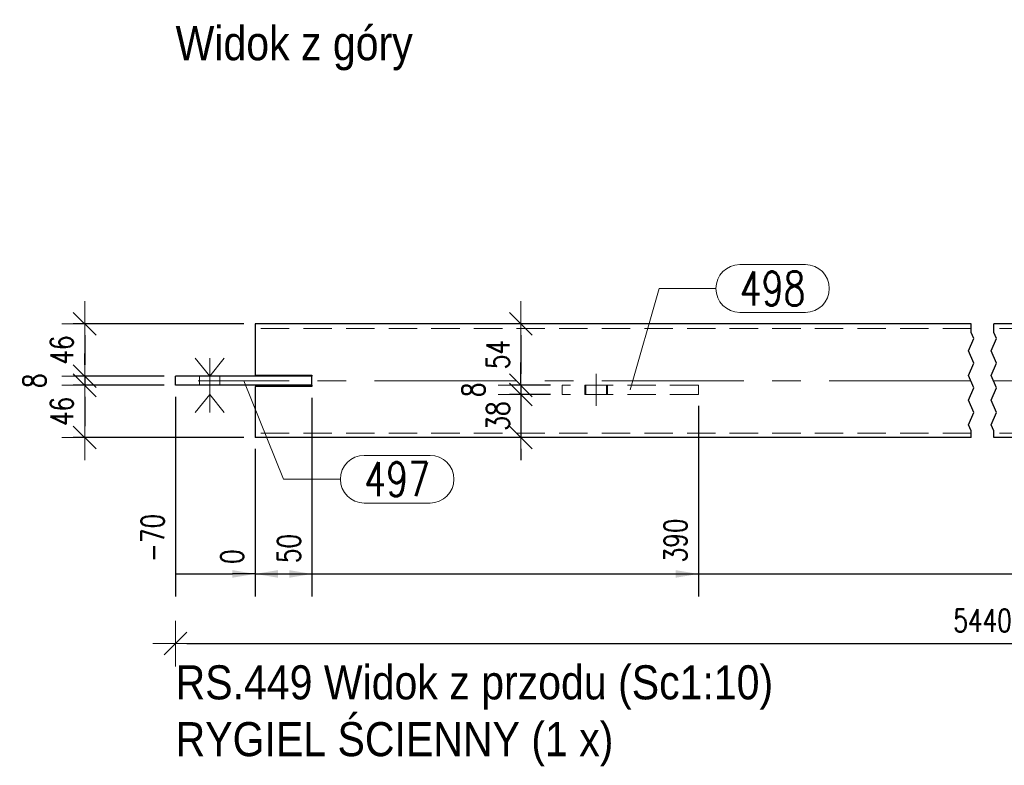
# Model space of a CAD drawing. Header units: millimetres. Extents: x -876 to 136, y 14938 to 15607.
# Tile 22 of 46: x -388 to -302, y 15085 to 15150. Entities that reach past the tile are written whole.
import ezdxf

# ---------------------------------------------------------------- set-up
doc = ezdxf.new("R2010")
doc.units = ezdxf.units.MM
doc.header["$LTSCALE"] = 10
doc.linetypes.add('HIDDEN', pattern=[0.375, 0.25, -0.125])
doc.linetypes.add('MITTE', pattern=[2, 1.25, -0.25, 0.25, -0.25])
doc.layers.get('Defpoints').update_dxf_attribs({"color": 1})
for name, color, linetype, lineweight in [('PS_Bolt', 4, 'Continuous', 13), ('PS_DIM', 4, 'Continuous', 13), ('PS_Hidden', 2, 'HIDDEN', 9), ('PS_Mid', 5, 'MITTE', 15), ('PS_Pos', 1, 'Continuous', 15), ('PS_Shape', 161, 'Continuous', 30), ('PS_SOLID', 7, 'Continuous', 30), ('PS_TEXT', 3, 'Continuous', 18)]:
    doc.layers.add(name, color=color, linetype=linetype, lineweight=lineweight)
doc.styles.add('gil', font='txt', dxfattribs={"width": 0.9})
doc.styles.add('simplex', font='simplex.shx', dxfattribs={"width": 0.75})
doc.dimstyles.new('1_10_GŁ_DS1-LS10', dxfattribs={"dimtxt": 2, "dimasz": 2, "dimexe": 2, "dimexo": 1, "dimgap": 1, "dimtad": 1, "dimjust": 4, "dimdec": 0, "dimlfac": 10, "dimtxsty": 'simplex', "dimblk1": 'NONE', "dimsah": 1, "dimcen": 2, "dimclrd": 256, "dimclre": 256, "dimclrt": 3, "dimadec": 1, "dimazin": 0, "dimtfac": 1, "dimtdec": 0, "dimtmove": 2, "dimatfit": 3, "dimfxl": 1, "dimarcsym": 0})
doc.dimstyles.new('1_10_PRZ_DS1-LS10', dxfattribs={"dimtxt": 2, "dimasz": 1, "dimexe": 2, "dimexo": 5, "dimgap": 1, "dimtad": 1, "dimdec": 0, "dimlfac": 10, "dimtxsty": 'simplex', "dimblk": 'dimznak', "dimcen": 2, "dimse1": 1, "dimse2": 1, "dimclrt": 3, "dimadec": 1, "dimazin": 0, "dimtfac": 1, "dimtdec": 0, "dimtix": 1, "dimtmove": 2, "dimatfit": 3, "dimldrblk": 'dim-grot', "dimfxl": 1, "dimarcsym": 0})
doc.dimstyles.new('1_10_SC', dxfattribs={"dimtxt": 2, "dimasz": 1, "dimexe": 1, "dimexo": 1, "dimgap": 1, "dimtad": 1, "dimdec": 0, "dimlfac": 10, "dimtxsty": 'simplex', "dimblk": 'dimznak', "dimcen": 2, "dimclrd": 256, "dimclre": 256, "dimclrt": 3, "dimadec": 1, "dimazin": 0, "dimtfac": 1, "dimtdec": 0, "dimtix": 1, "dimtmove": 2, "dimatfit": 3, "dimldrblk": 'dim-grot', "dimfxl": 1, "dimarcsym": 0})

# ---------------------------------------------------------------- blocks, each defined once
blk = doc.blocks.new('dimznak')
at = {"color": 0}
for points in [[(0, 2), (0, -2)], [(-2, 0), (2, 0)]]:
    blk.add_lwpolyline(points, dxfattribs=at)
at = {"color": 2}
blk.add_lwpolyline([(1, 1), (-1, -1)], dxfattribs=at)
blk = doc.blocks.new('*D162')
at = {"layer": 'Defpoints', "color": 0, "transparency": 16777216}
for p in [(-367.482, 15123.628), (-382.482, 15119.028), (-374.482, 15119.028)]:
    blk.add_point(p, dxfattribs=at)
at = {"layer": 'PS_DIM', "lineweight": -2, "transparency": 16777216}
for p, q in [((-368.482, 15123.628), (-383.482, 15123.628)), ((-382.482, 15122.628), (-382.482, 15120.028)), ((-375.482, 15119.028), (-383.482, 15119.028))]:
    blk.add_line(p, q, dxfattribs=at)
for p, rotation in [((-382.482, 15123.628), 90), ((-382.482, 15119.028), 270)]:
    blk.add_blockref('dimznak', p, dxfattribs=dict(at, rotation=rotation))
at = {"layer": 'PS_DIM', "color": 3, "transparency": 16777216, "insert": (-384.482, 15121.328), "char_height": 2, "attachment_point": 5, "rotation": 90, "style": 'simplex'}
blk.add_mtext('46', dxfattribs=at)
blk = doc.blocks.new('dim-grot')
blk.add_hatch(color=256).paths.add_polyline_path([(0, 0), (-2, 0.5), (-2, -0.5)])
blk.add_lwpolyline([(0, 0), (-2, 0.5), (-2, -0.5), (0, 0)])
blk = doc.blocks.new('*D163')
at = {"layer": 'Defpoints', "color": 0, "transparency": 16777216}
for p in [(-374.482, 15119.028), (-382.482, 15118.228), (-374.482, 15118.228)]:
    blk.add_point(p, dxfattribs=at)
at = {"layer": 'PS_DIM', "lineweight": -2, "transparency": 16777216}
for p, q in [((-382.482, 15120.028), (-382.482, 15121.028)), ((-375.482, 15119.028), (-383.482, 15119.028)), ((-382.482, 15119.028), (-382.482, 15118.228)), ((-375.482, 15118.228), (-383.482, 15118.228)), ((-382.482, 15117.228), (-382.482, 15116.228))]:
    blk.add_line(p, q, dxfattribs=at)
for p, rotation in [((-382.482, 15119.028), 270), ((-382.482, 15118.228), 90)]:
    blk.add_blockref('dimznak', p, dxfattribs=dict(at, rotation=rotation))
at = {"layer": 'PS_DIM', "color": 3, "transparency": 16777216, "insert": (-386.887, 15118.628), "char_height": 2, "attachment_point": 5, "rotation": 90, "style": 'simplex'}
blk.add_mtext('8', dxfattribs=at)
blk = doc.blocks.new('*D164')
at = {"layer": 'Defpoints', "color": 0, "transparency": 16777216}
for p in [(-374.482, 15118.228), (-382.482, 15113.628), (-367.482, 15113.628)]:
    blk.add_point(p, dxfattribs=at)
at = {"layer": 'PS_DIM', "lineweight": -2, "transparency": 16777216}
for p, q in [((-375.482, 15118.228), (-383.482, 15118.228)), ((-382.482, 15117.228), (-382.482, 15114.628)), ((-368.482, 15113.628), (-383.482, 15113.628))]:
    blk.add_line(p, q, dxfattribs=at)
for p, rotation in [((-382.482, 15118.228), 90), ((-382.482, 15113.628), 270)]:
    blk.add_blockref('dimznak', p, dxfattribs=dict(at, rotation=rotation))
at = {"layer": 'PS_DIM', "color": 3, "transparency": 16777216, "insert": (-384.482, 15115.928), "char_height": 2, "attachment_point": 5, "rotation": 90, "style": 'simplex'}
blk.add_mtext('46', dxfattribs=at)
blk = doc.blocks.new('*D239')
at = {"layer": 'Defpoints', "color": 0, "transparency": 16777216}
for p in [(-374.482, 15118.228), (-367.482, 15113.628), (-367.482, 15101.628)]:
    blk.add_point(p, dxfattribs=at)
at = {"layer": 'PS_DIM', "lineweight": -2, "transparency": 16777216}
for p, q in [((-374.482, 15117.228), (-374.482, 15099.628)), ((-367.482, 15112.628), (-367.482, 15099.628)), ((-374.482, 15101.628), (-369.482, 15101.628))]:
    blk.add_line(p, q, dxfattribs=at)
at = {"layer": 'PS_DIM', "transparency": 16777216}
blk.add_solid([(-369.482, 15101.961), (-369.482, 15101.295), (-367.482, 15101.628)], dxfattribs=at)
at = {"layer": 'PS_DIM', "color": 3, "transparency": 16777216, "insert": (-376.502, 15104.791), "char_height": 2, "attachment_point": 5, "rotation": 90, "style": 'simplex'}
blk.add_mtext('-70', dxfattribs=at)
blk = doc.blocks.new('_None')
blk = doc.blocks.new('*D240')
at = {"layer": 'Defpoints', "color": 0, "transparency": 16777216}
for p in [(-367.482, 15113.628), (-367.482, 15113.628), (-367.482, 15101.628)]:
    blk.add_point(p, dxfattribs=at)
at = {"layer": 'PS_DIM', "lineweight": -2, "transparency": 16777216}
for p, q in [((-367.482, 15112.628), (-367.482, 15099.628)), ((-367.482, 15112.628), (-367.482, 15099.628)), ((-367.482, 15101.628), (-369.482, 15101.628)), ((-365.482, 15101.628), (-363.482, 15101.628))]:
    blk.add_line(p, q, dxfattribs=at)
at = {"layer": 'PS_DIM', "transparency": 16777216}
blk.add_solid([(-365.482, 15101.961), (-365.482, 15101.295), (-367.482, 15101.628)], dxfattribs=at)
at = {"layer": 'PS_DIM', "color": 3, "transparency": 16777216, "insert": (-369.502, 15103.148), "char_height": 2, "attachment_point": 5, "rotation": 90, "style": 'simplex'}
blk.add_mtext('0', dxfattribs=at)
blk = doc.blocks.new('*D241')
at = {"layer": 'Defpoints', "color": 0, "transparency": 16777216}
for p in [(-362.482, 15118.128), (-367.482, 15113.628), (-362.482, 15101.628)]:
    blk.add_point(p, dxfattribs=at)
at = {"layer": 'PS_DIM', "lineweight": -2, "transparency": 16777216}
for p, q in [((-362.482, 15117.128), (-362.482, 15099.628)), ((-367.482, 15112.628), (-367.482, 15099.628)), ((-367.482, 15101.628), (-364.482, 15101.628))]:
    blk.add_line(p, q, dxfattribs=at)
at = {"layer": 'PS_DIM', "transparency": 16777216}
blk.add_solid([(-364.482, 15101.961), (-364.482, 15101.295), (-362.482, 15101.628)], dxfattribs=at)
at = {"layer": 'PS_DIM', "color": 3, "transparency": 16777216, "insert": (-364.502, 15103.862), "char_height": 2, "attachment_point": 5, "rotation": 90, "style": 'simplex'}
blk.add_mtext('50', dxfattribs=at)
blk = doc.blocks.new('*D242')
at = {"layer": 'Defpoints', "color": 0, "transparency": 16777216}
for p in [(-328.482, 15117.428), (-367.482, 15113.628), (-328.482, 15101.628)]:
    blk.add_point(p, dxfattribs=at)
at = {"layer": 'PS_DIM', "lineweight": -2, "transparency": 16777216}
for p, q in [((-328.482, 15116.428), (-328.482, 15099.628)), ((-367.482, 15112.628), (-367.482, 15099.628)), ((-367.482, 15101.628), (-330.482, 15101.628))]:
    blk.add_line(p, q, dxfattribs=at)
at = {"layer": 'PS_DIM', "transparency": 16777216}
blk.add_solid([(-330.482, 15101.961), (-330.482, 15101.295), (-328.482, 15101.628)], dxfattribs=at)
at = {"layer": 'PS_DIM', "color": 3, "transparency": 16777216, "insert": (-330.502, 15104.576), "char_height": 2, "attachment_point": 5, "rotation": 90, "style": 'simplex'}
blk.add_mtext('390', dxfattribs=at)
blk = doc.blocks.new('*D243')
at = {"layer": 'Defpoints', "color": 0, "transparency": 16777216}
for p in [(-266.482, 15117.428), (-367.482, 15113.628), (-266.482, 15101.628)]:
    blk.add_point(p, dxfattribs=at)
at = {"layer": 'PS_DIM', "lineweight": -2, "transparency": 16777216}
for p, q in [((-266.482, 15116.428), (-266.482, 15099.628)), ((-367.482, 15112.628), (-367.482, 15099.628)), ((-367.482, 15101.628), (-268.482, 15101.628))]:
    blk.add_line(p, q, dxfattribs=at)
at = {"layer": 'PS_DIM', "transparency": 16777216}
blk.add_solid([(-268.482, 15101.961), (-268.482, 15101.295), (-266.482, 15101.628)], dxfattribs=at)
at = {"layer": 'PS_DIM', "color": 3, "transparency": 16777216, "insert": (-268.502, 15105.291), "char_height": 2, "attachment_point": 5, "rotation": 90, "style": 'simplex'}
blk.add_mtext('5030', dxfattribs=at)
blk = doc.blocks.new('*D244')
at = {"layer": 'Defpoints', "color": 0, "transparency": 16777216}
for p in [(-367.482, 15113.628), (-239.482, 15113.628), (-239.482, 15101.628)]:
    blk.add_point(p, dxfattribs=at)
at = {"layer": 'PS_DIM', "lineweight": -2, "transparency": 16777216}
for p, q in [((-367.482, 15112.628), (-367.482, 15099.628)), ((-239.482, 15112.628), (-239.482, 15099.628)), ((-367.482, 15101.628), (-241.482, 15101.628))]:
    blk.add_line(p, q, dxfattribs=at)
at = {"layer": 'PS_DIM', "transparency": 16777216}
blk.add_solid([(-241.482, 15101.961), (-241.482, 15101.295), (-239.482, 15101.628)], dxfattribs=at)
at = {"layer": 'PS_DIM', "color": 3, "transparency": 16777216, "insert": (-241.502, 15105.291), "char_height": 2, "attachment_point": 5, "rotation": 90, "style": 'simplex'}
blk.add_mtext('5300', dxfattribs=at)
blk = doc.blocks.new('*D245')
at = {"layer": 'Defpoints', "color": 0, "transparency": 16777216}
for p in [(-232.482, 15118.228), (-367.482, 15113.628), (-232.482, 15101.628)]:
    blk.add_point(p, dxfattribs=at)
at = {"layer": 'PS_DIM', "lineweight": -2, "transparency": 16777216}
for p, q in [((-232.482, 15117.228), (-232.482, 15099.628)), ((-367.482, 15112.628), (-367.482, 15099.628)), ((-367.482, 15101.628), (-234.482, 15101.628))]:
    blk.add_line(p, q, dxfattribs=at)
at = {"layer": 'PS_DIM', "transparency": 16777216}
blk.add_solid([(-234.482, 15101.961), (-234.482, 15101.295), (-232.482, 15101.628)], dxfattribs=at)
at = {"layer": 'PS_DIM', "color": 3, "transparency": 16777216, "insert": (-234.502, 15105.291), "char_height": 2, "attachment_point": 5, "rotation": 90, "style": 'simplex'}
blk.add_mtext('5370', dxfattribs=at)
blk = doc.blocks.new('*D246')
at = {"layer": 'Defpoints', "color": 0, "transparency": 16777216}
for p in [(-341.147, 15123.628), (-344.113, 15118.228), (-340.482, 15118.228)]:
    blk.add_point(p, dxfattribs=at)
at = {"layer": 'PS_DIM', "lineweight": -2, "transparency": 16777216}
for p, q in [((-342.147, 15123.628), (-345.113, 15123.628)), ((-344.113, 15122.628), (-344.113, 15119.228)), ((-341.482, 15118.228), (-345.113, 15118.228))]:
    blk.add_line(p, q, dxfattribs=at)
for p, rotation in [((-344.113, 15123.628), 90), ((-344.113, 15118.228), 270)]:
    blk.add_blockref('dimznak', p, dxfattribs=dict(at, rotation=rotation))
at = {"layer": 'PS_DIM', "color": 3, "transparency": 16777216, "insert": (-346.113, 15120.928), "char_height": 2, "attachment_point": 5, "rotation": 90, "style": 'simplex'}
blk.add_mtext('54', dxfattribs=at)
blk = doc.blocks.new('*D247')
at = {"layer": 'Defpoints', "color": 0, "transparency": 16777216}
for p in [(-340.482, 15118.228), (-344.113, 15117.428), (-340.482, 15117.428)]:
    blk.add_point(p, dxfattribs=at)
at = {"layer": 'PS_DIM', "lineweight": -2, "transparency": 16777216}
for p, q in [((-344.113, 15119.228), (-344.113, 15120.228)), ((-341.482, 15118.228), (-345.113, 15118.228)), ((-344.113, 15118.228), (-344.113, 15117.428)), ((-341.482, 15117.428), (-345.113, 15117.428)), ((-344.113, 15116.428), (-344.113, 15115.428))]:
    blk.add_line(p, q, dxfattribs=at)
for p, rotation in [((-344.113, 15118.228), 270), ((-344.113, 15117.428), 90)]:
    blk.add_blockref('dimznak', p, dxfattribs=dict(at, rotation=rotation))
at = {"layer": 'PS_DIM', "color": 3, "transparency": 16777216, "insert": (-348.277, 15117.828), "char_height": 2, "attachment_point": 5, "rotation": 90, "style": 'simplex'}
blk.add_mtext('8', dxfattribs=at)
blk = doc.blocks.new('*D248')
at = {"layer": 'Defpoints', "color": 0, "transparency": 16777216}
for p in [(-340.482, 15117.428), (-344.113, 15113.628), (-340.482, 15113.628)]:
    blk.add_point(p, dxfattribs=at)
at = {"layer": 'PS_DIM', "lineweight": -2, "transparency": 16777216}
for p, q in [((-344.113, 15118.428), (-344.113, 15119.428)), ((-341.482, 15117.428), (-345.113, 15117.428)), ((-344.113, 15117.428), (-344.113, 15113.628)), ((-341.482, 15113.628), (-345.113, 15113.628)), ((-344.113, 15112.628), (-344.113, 15111.628))]:
    blk.add_line(p, q, dxfattribs=at)
for p, rotation in [((-344.113, 15117.428), 270), ((-344.113, 15113.628), 90)]:
    blk.add_blockref('dimznak', p, dxfattribs=dict(at, rotation=rotation))
at = {"layer": 'PS_DIM', "color": 3, "transparency": 16777216, "insert": (-346.113, 15115.528), "char_height": 2, "attachment_point": 5, "rotation": 90, "style": 'simplex'}
blk.add_mtext('38', dxfattribs=at)
blk = doc.blocks.new('*D436')
at = {"layer": 'Defpoints', "color": 0, "transparency": 16777216}
for p in [(-374.482, 15118.228), (-232.482, 15118.228), (-232.482, 15095.494)]:
    blk.add_point(p, dxfattribs=at)
at = {"layer": 'PS_DIM', "color": 0, "lineweight": -2, "transparency": 16777216}
blk.add_line((-373.482, 15095.494), (-233.482, 15095.494), dxfattribs=at)
at = {"layer": 'PS_DIM', "color": 0, "lineweight": -2, "transparency": 16777216, "rotation": 180}
blk.add_blockref('dimznak', (-374.482, 15095.494), dxfattribs=at)
at = {"layer": 'PS_DIM', "color": 0, "lineweight": -2, "transparency": 16777216}
blk.add_blockref('dimznak', (-232.482, 15095.494), dxfattribs=at)
at = {"layer": 'PS_DIM', "color": 3, "transparency": 16777216, "insert": (-303.482, 15097.534), "char_height": 2, "attachment_point": 5, "style": 'simplex'}
blk.add_mtext('5440', dxfattribs=at)
blk = doc.blocks.new('*X719')
at = {"color": 3, "style": 'gil', "width": 0.9}
blk.add_text('Widok z góry', height=3, dxfattribs=at).set_placement((-374.482, 15146.835))
blk = doc.blocks.new('*X723')
at = {"color": 4, "linetype": 'Continuous'}
for p, q in [((-372.762, 15120.628), (-371.482, 15119.028)), ((-371.482, 15119.028), (-370.202, 15120.628)), ((-371.482, 15120.628), (-371.482, 15115.828)), ((-372.762, 15115.828), (-371.482, 15117.428)), ((-371.482, 15117.428), (-370.202, 15115.828))]:
    blk.add_line(p, q, dxfattribs=at)
blk = doc.blocks.new('*X725')
at = {"color": 4, "linetype": 'Continuous'}
for p, q in [((-372.762, 15120.628), (-371.482, 15119.028)), ((-371.482, 15119.028), (-370.202, 15120.628)), ((-371.482, 15120.628), (-371.482, 15115.828)), ((-372.762, 15115.828), (-371.482, 15117.428)), ((-371.482, 15117.428), (-370.202, 15115.828))]:
    blk.add_line(p, q, dxfattribs=at)
blk = doc.blocks.new('*X728')
at = {"color": 1}
for p, q in [((-304.482, 15122.885), (-304.482, 15123.628)), ((-302.482, 15122.885), (-302.482, 15123.628)), ((-304.253, 15122.343), (-304.482, 15122.885)), ((-302.253, 15122.343), (-302.482, 15122.885)), ((-304.711, 15121.26), (-304.253, 15122.343)), ((-302.711, 15121.26), (-302.253, 15122.343)), ((-304.253, 15120.176), (-304.711, 15121.26)), ((-302.253, 15120.176), (-302.711, 15121.26)), ((-304.711, 15119.092), (-304.253, 15120.176)), ((-302.711, 15119.092), (-302.253, 15120.176)), ((-304.253, 15118.009), (-304.711, 15119.092)), ((-302.253, 15118.009), (-302.711, 15119.092)), ((-304.711, 15116.925), (-304.253, 15118.009)), ((-302.711, 15116.925), (-302.253, 15118.009)), ((-304.253, 15115.842), (-304.711, 15116.925)), ((-302.253, 15115.842), (-302.711, 15116.925)), ((-304.711, 15114.758), (-304.253, 15115.842)), ((-302.711, 15114.758), (-302.253, 15115.842)), ((-304.482, 15114.216), (-304.711, 15114.758)), ((-304.482, 15113.628), (-304.482, 15114.216)), ((-302.482, 15114.216), (-302.711, 15114.758)), ((-302.482, 15113.628), (-302.482, 15114.216))]:
    blk.add_line(p, q, dxfattribs=at)
at = {"layer": 'PS_Hidden', "color": 2, "linetype": 'HIDDEN'}
for p, q in [((-304.482, 15123.228), (-367.482, 15123.228)), ((-239.482, 15123.228), (-302.482, 15123.228)), ((-372.382, 15118.228), (-372.382, 15119.028)), ((-370.582, 15118.228), (-370.582, 15119.028)), ((-340.482, 15117.428), (-340.482, 15118.228)), ((-328.482, 15118.228), (-340.482, 15118.228)), ((-338.482, 15117.428), (-338.482, 15118.228)), ((-338.382, 15117.428), (-338.382, 15118.228)), ((-336.582, 15117.428), (-336.582, 15118.228)), ((-336.482, 15118.228), (-336.482, 15117.428)), ((-328.482, 15117.428), (-328.482, 15118.228)), ((-328.482, 15117.428), (-340.482, 15117.428)), ((-304.482, 15114.028), (-367.482, 15114.028)), ((-239.482, 15114.028), (-302.482, 15114.028))]:
    blk.add_line(p, q, dxfattribs=at)
at = {"layer": 'PS_Mid', "color": 5, "linetype": 'MITTE'}
for p, q in [((-371.482, 15120.028), (-371.482, 15117.228)), ((-371.482, 15120.028), (-371.482, 15117.228)), ((-337.482, 15119.228), (-337.482, 15116.428)), ((-304.482, 15118.628), (-372.482, 15118.628)), ((-234.482, 15118.628), (-302.482, 15118.628))]:
    blk.add_line(p, q, dxfattribs=at)
at = {"layer": 'PS_SOLID', "color": 7, "linetype": 'Continuous'}
for p, q in [((-304.482, 15123.628), (-367.482, 15123.628)), ((-367.482, 15123.628), (-367.482, 15119.128)), ((-239.482, 15123.628), (-302.482, 15123.628)), ((-362.482, 15119.028), (-374.482, 15119.028)), ((-374.482, 15118.228), (-374.482, 15119.028)), ((-367.482, 15119.128), (-362.482, 15119.128)), ((-362.482, 15119.128), (-362.482, 15119.028)), ((-362.482, 15118.228), (-362.482, 15119.028)), ((-362.482, 15118.228), (-374.482, 15118.228)), ((-367.482, 15118.128), (-367.482, 15113.628)), ((-362.482, 15118.128), (-367.482, 15118.128)), ((-362.482, 15118.228), (-362.482, 15118.128)), ((-304.482, 15113.628), (-367.482, 15113.628)), ((-239.482, 15113.628), (-302.482, 15113.628))]:
    blk.add_line(p, q, dxfattribs=at)
blk = doc.blocks.new('*X731')
at = {"color": 1}
for p, q in [((-324.847, 15128.846), (-319.062, 15128.846)), ((-334.482, 15117.828), (-331.947, 15126.746)), ((-331.947, 15126.746), (-326.947, 15126.746)), ((-324.847, 15124.646), (-319.062, 15124.646))]:
    blk.add_line(p, q, dxfattribs=at)
for centre, start, end in [((-324.847, 15126.746), 90, 270), ((-319.062, 15126.746), 270, 90)]:
    blk.add_arc(centre, 2.1, start, end, dxfattribs=at)
at = {"color": 30, "style": 'simplex', "width": 0.75}
blk.add_text('498', height=3, dxfattribs=at).set_placement((-324.847, 15125.246))
blk = doc.blocks.new('*X732')
at = {"color": 1}
for p, q in [((-368.482, 15118.628), (-364.982, 15109.965)), ((-357.882, 15112.065), (-352.096, 15112.065)), ((-364.982, 15109.965), (-359.982, 15109.965)), ((-357.882, 15107.865), (-352.096, 15107.865))]:
    blk.add_line(p, q, dxfattribs=at)
for centre, start, end in [((-357.882, 15109.965), 90, 270), ((-352.096, 15109.965), 270, 90)]:
    blk.add_arc(centre, 2.1, start, end, dxfattribs=at)
at = {"color": 30, "style": 'simplex', "width": 0.75}
blk.add_text('497', height=3, dxfattribs=at).set_placement((-357.882, 15108.465))
blk = doc.blocks.new('*X734')
at = {"color": 3, "style": 'gil', "width": 0.9}
for s, p in [('RS.449 Widok z przodu (Sc1:10)', (-374.482, 15090.588)), ('RYGIEL ŚCIENNY (1 x)', (-374.482, 15085.588))]:
    blk.add_text(s, height=3, dxfattribs=at).set_placement(p)

msp = doc.modelspace()

# ---------------------------------------------------------------- block references
at = {"layer": 'PS_Bolt', "color": 4}
for name in ['*X723', '*X725']:
    msp.add_blockref(name, (0, 0), dxfattribs=at)
at = {"layer": 'PS_Pos'}
for name in ['*X731', '*X732']:
    msp.add_blockref(name, (0, 0), dxfattribs=at)
at = {"layer": 'PS_Shape', "color": 20}
msp.add_blockref('*X728', (0, 0), dxfattribs=at)
at = {"layer": 'PS_TEXT'}
for name in ['*X719', '*X734']:
    msp.add_blockref(name, (0, 0), dxfattribs=at)

# ---------------------------------------------------------------- dimensions: what is measured, and where the dimension line sits
at = {"layer": 'PS_DIM'}
for base, p1, p2, picture, middle in [((-382.482, 15119.028), (-367.482, 15123.628), (-374.482, 15119.028), '*D162', (-384.482, 15121.328)), ((-344.113, 15118.228), (-341.147, 15123.628), (-340.482, 15118.228), '*D246', (-346.113, 15120.928)), ((-382.482, 15113.628), (-374.482, 15118.228), (-367.482, 15113.628), '*D164', (-384.482, 15115.928)), ((-344.113, 15113.628), (-340.482, 15117.428), (-340.482, 15113.628), '*D248', (-346.113, 15115.528))]:
    dim = msp.add_linear_dim(base=base, p1=p1, p2=p2, angle=90, dimstyle='1_10_SC', dxfattribs=at)
    dim.commit()
    dim.dimension.update_dxf_attribs({"geometry": picture, "text_midpoint": middle})
for base, p1, p2, picture, middle in [((-382.482, 15118.228), (-374.482, 15119.028), (-374.482, 15118.228), '*D163', (-386.887, 15118.628)), ((-344.113, 15117.428), (-340.482, 15118.228), (-340.482, 15117.428), '*D247', (-348.277, 15117.828))]:
    dim = msp.add_linear_dim(base=base, p1=p1, p2=p2, angle=90, dimstyle='1_10_SC', dxfattribs=at)
    dim.commit()
    dim.dimension.update_dxf_attribs({"geometry": picture, "text_midpoint": middle, "dimtype": 128})
for base, p1, p2, text, picture, middle in [((-367.482, 15101.628), (-374.482, 15118.228), (-367.482, 15113.628), '-70', '*D239', (-376.502, 15104.791)), ((-232.482, 15101.628), (-367.482, 15113.628), (-232.482, 15118.228), '5370', '*D245', (-234.502, 15105.291)), ((-266.482, 15101.628), (-367.482, 15113.628), (-266.482, 15117.428), '5030', '*D243', (-268.502, 15105.291)), ((-367.482, 15101.628), (-367.482, 15113.628), (-367.482, 15113.628), '0', '*D240', (-369.502, 15103.148)), ((-239.482, 15101.628), (-367.482, 15113.628), (-239.482, 15113.628), '5300', '*D244', (-241.502, 15105.291))]:
    dim = msp.add_linear_dim(base=base, p1=p1, p2=p2, text=text, dimstyle='1_10_GŁ_DS1-LS10', dxfattribs=at)
    dim.commit()
    dim.dimension.update_dxf_attribs({"geometry": picture, "text_midpoint": middle, "dimtype": 128, "text_rotation": 90})
dim = msp.add_linear_dim(base=(-232.482, 15095.494), p1=(-374.482, 15118.228), p2=(-232.482, 15118.228), text='5440', dimstyle='1_10_PRZ_DS1-LS10', dxfattribs=at)
dim.commit()
dim.dimension.update_dxf_attribs({"geometry": '*D436', "text_midpoint": (-303.482, 15097.534), "dimtype": 128})
for base, p2, picture, middle in [((-362.482, 15101.628), (-362.482, 15118.128), '*D241', (-364.502, 15103.862)), ((-328.482, 15101.628), (-328.482, 15117.428), '*D242', (-330.502, 15104.576))]:
    dim = msp.add_linear_dim(base=base, p1=(-367.482, 15113.628), p2=p2, dimstyle='1_10_GŁ_DS1-LS10', dxfattribs=at)
    dim.commit()
    dim.dimension.update_dxf_attribs({"geometry": picture, "text_midpoint": middle, "dimtype": 128, "text_rotation": 90})

doc.saveas('drawing.dxf')
